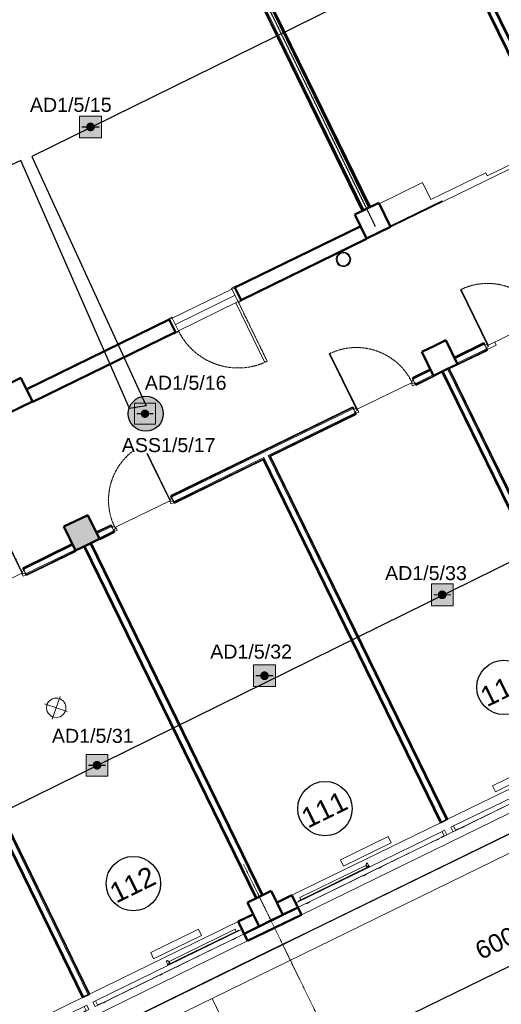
# Model space of a CAD drawing. Header units: millimetres. Extents: x -197461 to 862495, y -970068 to 63888.
# Tile 167 of 205: x -118834 to -111580, y -170077 to -155248. Entities that reach past the tile are written whole.
import ezdxf

# ---------------------------------------------------------------- set-up
doc = ezdxf.new("R2010")
doc.units = ezdxf.units.MM
for name, pattern in [('CENTER', [50.8, 31.75, -6.35, 6.35, -6.35]), ('Grid Line', [22.225, 12.7, -3.175, 3.175, -3.175]), ('HIDDEN', [9.525, 6.35, -3.175])]:
    doc.linetypes.add(name, pattern=pattern)
doc.layers.get('0').update_dxf_attribs({"linetype": 'CONTINUOUS'})
doc.layers.get('Defpoints').update_dxf_attribs({"linetype": 'CONTINUOUS'})
for name, color, linetype, lineweight in [('A-ANNO-DIMS', 211, 'CONTINUOUS', 9), ('A-ANNO-NOTE', 131, 'CONTINUOUS', 5), ('A-ANNO-SYMB', 150, 'CONTINUOUS', 9), ('A-AREA-IDEN', 252, 'CONTINUOUS', 25), ('A-DETL', 90, 'CONTINUOUS', 5), ('A-Door', 252, 'CONTINUOUS', 0), ('A-FLOR', 192, 'CONTINUOUS', 5), ('A-GLAZ', 151, 'CONTINUOUS', 5), ('A-Glaz-Curt', 4, 'CONTINUOUS', 0), ('A-MASS', 70, 'CONTINUOUS', 5), ('A-Wall', 252, 'CONTINUOUS', 0), ('G-IMPT', 8, 'CONTINUOUS', 5), ('I-WALL', 2, 'CONTINUOUS', 18), ('M-EQPM', 50, 'CONTINUOUS', 5), ('M-HVAC-CDFF', 50, 'CONTINUOUS', 5), ('S-Cols', 52, 'CONTINUOUS', 0), ('S-GRID', 1, 'CONTINUOUS', 9)]:
    doc.layers.add(name, color=color, linetype=linetype, lineweight=lineweight)
doc.layers.add('UAS', color=240, linetype='CONTINUOUS')
doc.styles.add('ARIAL', font='arialbd.ttf')
doc.styles.add('Arial_2', font='arial.ttf', dxfattribs={"height": 270})
doc.styles.add('Arial_3', font='arial.ttf', dxfattribs={"height": 300})
doc.dimstyles.new('Arrow_-_2_5mm_Arial', dxfattribs={"dimscale": 304.8, "dimtxt": 275.470038, "dimasz": 0.984252, "dimexe": 1.181102, "dimexo": 0.738189, "dimgap": 0.86122, "dimtad": 1, "dimdec": 0, "dimrnd": 5, "dimzin": 0, "dimdsep": 46, "dimtxsty": 'Arial_2', "dimblk1": 'OBLIQUE', "dimblk2": 'OBLIQUE', "dimsah": 1, "dimcen": 0.09, "dimazin": 0, "dimtfac": 1, "dimtdec": 4, "dimtix": 1, "dimtmove": 0, "dimatfit": 3, "dimfxl": 1, "dimtvp": 1, "dimtfill": 1, "dimtolj": 1, "dimtzin": 0, "dimarcsym": 2})

# ---------------------------------------------------------------- blocks, each defined once
blk = doc.blocks.new('PBL_BIOR_stiklotas_GEZE_02 - BIOR 1000 x 2100mm BIOR 1000 x 2100mm biroji-4009170-Pirmā stāva plāns uz atzīmes 0_000 M1-150')
at = {"layer": 'A-Door'}
for p, q in [((-500, -18), (-500, 18)), ((-500, 18), (-465, 18)), ((-465, 18), (-465, -18)), ((465, -18), (465, 18)), ((465, 18), (500, 18)), ((500, 18), (500, -18)), ((-465, -18), (-500, -18)), ((455, -5), (455, -935)), ((465, -5), (455, -5)), ((465, -5), (465, -935)), ((500, -18), (465, -18)), ((465, -935), (455, -935))]:
    blk.add_line(p, q, dxfattribs=at)
at = {"layer": 'A-Door', "color": 250, "linetype": 'CENTER', "lineweight": 5}
blk.add_line((465, -5), (465, -935), dxfattribs=at)
blk.add_arc((465, -5), 930, 180, 270, dxfattribs=at)
blk = doc.blocks.new('PBL_BIOR_stiklotas_GEZE_02 - BIOR 1000 x 2100mm BIOR 1000 x 2100mm labratorija 2-4011961-Pirmā stāva plāns uz atzīmes 0_000 M1-150')
at = {"layer": 'A-Door'}
for p, q in [((455, 5), (455, 935)), ((465, 935), (455, 935)), ((465, 5), (465, 935)), ((-465, 18), (-500, 18)), ((-500, 18), (-500, -18)), ((-465, -18), (-465, 18)), ((465, 5), (455, 5)), ((500, 18), (465, 18)), ((465, 18), (465, -18)), ((500, -18), (500, 18)), ((-500, -18), (-465, -18)), ((465, -18), (500, -18))]:
    blk.add_line(p, q, dxfattribs=at)
at = {"layer": 'A-Door', "color": 250, "linetype": 'CENTER', "lineweight": 5}
blk.add_line((465, 5), (465, 935), dxfattribs=at)
blk.add_arc((465, 5), 930, 90, 180, dxfattribs=at)
blk = doc.blocks.new('PBL_BIOR_stiklotas_GEZE_02 - BIOR 1000 x 2100mm BIOR 1000 x 2100mm labratorija 3-4011968-Pirmā stāva plāns uz atzīmes 0_000 M1-150')
at = {"layer": 'A-Door'}
for p, q in [((455, 5), (455, 935)), ((465, 935), (455, 935)), ((465, 5), (465, 935)), ((-465, 18), (-500, 18)), ((-500, 18), (-500, -18)), ((-465, -18), (-465, 18)), ((465, 5), (455, 5)), ((500, 18), (465, 18)), ((465, 18), (465, -18)), ((500, -18), (500, 18)), ((-500, -18), (-465, -18)), ((465, -18), (500, -18))]:
    blk.add_line(p, q, dxfattribs=at)
at = {"layer": 'A-Door', "color": 250, "linetype": 'CENTER', "lineweight": 5}
blk.add_line((465, 5), (465, 935), dxfattribs=at)
blk.add_arc((465, 5), 930, 90, 180, dxfattribs=at)
blk = doc.blocks.new('PBL_BIOR_stiklotas_GEZE_02 - BIOR 1000 x 2100mm BIOR 1000 x 2100mm labratorija 4-4011977-Pirmā stāva plāns uz atzīmes 0_000 M1-150')
at = {"layer": 'A-Door'}
for p, q in [((-500, -18), (-500, 18)), ((-500, 18), (-465, 18)), ((-465, 18), (-465, -18)), ((465, -18), (465, 18)), ((465, 18), (500, 18)), ((500, 18), (500, -18)), ((-465, -18), (-500, -18)), ((455, -5), (455, -935)), ((465, -5), (455, -5)), ((465, -5), (465, -935)), ((500, -18), (465, -18)), ((465, -935), (455, -935))]:
    blk.add_line(p, q, dxfattribs=at)
at = {"layer": 'A-Door', "color": 250, "linetype": 'CENTER', "lineweight": 5}
blk.add_line((465, -5), (465, -935), dxfattribs=at)
blk.add_arc((465, -5), 930, 180, 270, dxfattribs=at)
blk = doc.blocks.new('PBL_BIOR_pilndurvis - BIOR 1100 x 2100mm metāla EI-30-4004854-Pirmā stāva plāns uz atzīmes 0_000 M1-150')
at = {"layer": 'A-Door'}
for p, q in [((-575, 105), (-575, 120)), ((-575, 120), (-500, 120)), ((-500, 105), (-550, 105)), ((-550, 105), (-500, 105)), ((-500, 120), (-500, 105)), ((-500, 105), (-500, -105)), ((500, 105), (500, 120)), ((500, 120), (575, 120)), ((550, 105), (500, 105)), ((500, -105), (500, 105)), ((500, 105), (550, 105)), ((575, 120), (575, 105)), ((-575, -120), (-575, -105)), ((-500, -120), (-575, -120)), ((-550, -105), (-500, -105)), ((-500, -105), (-550, -105)), ((-500, -105), (-500, -120)), ((460, -105), (460, -1105)), ((500, -105), (460, -105)), ((500, -105), (500, -1105)), ((500, -120), (500, -105)), ((500, -105), (550, -105)), ((550, -105), (500, -105)), ((575, -120), (500, -120)), ((575, -105), (575, -120)), ((500, -1105), (460, -1105))]:
    blk.add_line(p, q, dxfattribs=at)
at = {"layer": 'A-Door', "color": 250, "linetype": 'CENTER', "lineweight": 5}
blk.add_line((500, -105), (500, -1105), dxfattribs=at)
blk.add_arc((500, -105), 1000, 180, 270, dxfattribs=at)
blk = doc.blocks.new('SchueCal_Schueco_AWS-75-BS-SI__Family-02_Type 2_5080x1480 - Schueco_AWS-75-BS-SI__Family-02__Type 2-3433120-Pirmā stāva plāns uz atzīmes 0_000 M1-150')
at = {"layer": 'G-IMPT'}
for p, q in [((-2457, 19), (-2457, -18)), ((-2457, 19), (-1352, 19)), ((-1352, 19), (-1352, -18)), ((-1339, -18), (-1339, 30)), ((-1315, 30), (-1315, -18)), ((1315, -18), (1315, 30)), ((1339, 30), (1339, -18)), ((1352, 19), (1352, -18)), ((1352, 19), (2457, 19)), ((2457, 19), (2457, -18)), ((-2540, -28), (-2540, -103)), ((-2540, -28), (-97, -28)), ((-2540, -103), (-2540, -28)), ((-138, -103), (-2540, -103)), ((-2540, -103), (-1296, -103)), ((-2501, -22), (-2501, -18)), ((-2501, -18), (-2501, -22)), ((-2501, -18), (-1309, -18)), ((-2501, -22), (-1309, -22)), ((-2481, -28), (-2481, -22)), ((-2481, -22), (-2481, -28)), ((-2403, -105), (-2403, -103)), ((-2399, -109), (-2403, -105)), ((-2403, -105), (-2358, -105)), ((-2399, -109), (-2362, -109)), ((-2362, -109), (-2358, -105)), ((-2358, -103), (-2358, -105)), ((-1452, -105), (-1452, -103)), ((-1448, -109), (-1452, -105)), ((-1452, -105), (-1407, -105)), ((-1448, -109), (-1411, -109)), ((-1411, -109), (-1407, -105)), ((-1407, -103), (-1407, -105)), ((-1342, -18), (-1342, -9)), ((-1342, -9), (-1342, -18)), ((-1342, -18), (-1342, -9)), ((-1342, -9), (-1313, -9)), ((-1340, -9), (-1342, -9)), ((-1338, -9), (-1339, -9)), ((-1328, -22), (-1328, -28)), ((-1328, -22), (-1328, -28)), ((-1315, -9), (-1316, -9)), ((-1313, -9), (-1313, -18)), ((-1313, -9), (-1313, -18)), ((-1313, -9), (-1313, -18)), ((-1309, -18), (-1309, -22)), ((-1309, -22), (-1309, -18)), ((-1296, -103), (-63, -103)), ((-1187, -105), (-1187, -103)), ((-1183, -109), (-1187, -105)), ((-1187, -105), (-1142, -105)), ((-1183, -109), (-1146, -109)), ((-1146, -109), (-1142, -105)), ((-1142, -103), (-1142, -105)), ((-235, -105), (-235, -103)), ((-231, -109), (-235, -105)), ((-235, -105), (-190, -105)), ((-231, -109), (-194, -109)), ((-194, -109), (-190, -105)), ((-190, -103), (-190, -105)), ((-97, -98), (-138, -98)), ((-138, -98), (-138, -103)), ((-138, -103), (-138, -98)), ((-138, -98), (-97, -98)), ((-53, -103), (-138, -103)), ((-97, -98), (-97, -28)), ((-97, -28), (-53, -28)), ((-97, -28), (-97, -98)), ((-53, -28), (-53, -103)), ((53, -103), (53, -28)), ((53, -28), (97, -28)), ((137, -103), (53, -103)), ((63, -103), (1297, -103)), ((97, -28), (97, -98)), ((97, -28), (97, -98)), ((97, -28), (2540, -28)), ((97, -98), (137, -98)), ((97, -98), (137, -98)), ((137, -98), (137, -103)), ((137, -98), (137, -103)), ((137, -103), (2540, -103)), ((190, -105), (190, -103)), ((194, -109), (190, -105)), ((190, -105), (235, -105)), ((194, -109), (231, -109)), ((231, -109), (235, -105)), ((235, -103), (235, -105)), ((1142, -105), (1142, -103)), ((1146, -109), (1142, -105)), ((1142, -105), (1186, -105)), ((1146, -109), (1182, -109)), ((1182, -109), (1186, -105)), ((1186, -103), (1186, -105)), ((1297, -103), (2540, -103)), ((1308, -22), (1308, -18)), ((1308, -18), (1308, -22)), ((1308, -18), (2501, -18)), ((1308, -22), (2501, -22)), ((1313, -18), (1313, -9)), ((1313, -9), (1342, -9)), ((1313, -18), (1313, -9)), ((1313, -18), (1313, -9)), ((1316, -9), (1315, -9)), ((1328, -28), (1328, -22)), ((1328, -22), (1328, -28)), ((1339, -9), (1338, -9)), ((1342, -9), (1340, -9)), ((1342, -9), (1342, -18)), ((1342, -9), (1342, -18)), ((1342, -18), (1342, -9)), ((1406, -105), (1406, -103)), ((1410, -109), (1406, -105)), ((1406, -105), (1452, -105)), ((1410, -109), (1448, -109)), ((1448, -109), (1452, -105)), ((1452, -103), (1452, -105)), ((2358, -105), (2358, -103)), ((2362, -109), (2358, -105)), ((2358, -105), (2403, -105)), ((2362, -109), (2399, -109)), ((2399, -109), (2403, -105)), ((2403, -103), (2403, -105)), ((2481, -22), (2481, -28)), ((2481, -22), (2481, -28)), ((2501, -22), (2501, -18)), ((2501, -18), (2501, -22)), ((2540, -103), (2540, -28)), ((2540, -28), (2540, -103))]:
    blk.add_line(p, q, dxfattribs=at)
at = {"layer": 'G-IMPT', "flags": 128}
for points in [[(-1339, 30), (-1336, 39), (-1327, 42)], [(-1327, 42), (-1336, 39), (-1339, 30)], [(-1315, 30), (-1319, 39), (-1327, 42)], [(-1327, 42), (-1319, 39), (-1315, 30)], [(1315, 30), (1319, 39), (1327, 42)], [(1327, 42), (1319, 39), (1315, 30)], [(1339, 30), (1336, 39), (1327, 42)], [(1327, 42), (1336, 39), (1339, 30)], [(-2398, -107), (-2398, -107), (-2398, -107), (-2398, -107), (-2398, -107), (-2398, -107), (-2398, -107), (-2398, -107), (-2398, -107), (-2398, -107), (-2398, -107), (-2398, -107), (-2398, -107), (-2398, -107), (-2398, -107), (-2398, -107), (-2398, -107), (-2398, -107), (-2398, -107), (-2398, -107), (-2398, -107), (-2398, -107), (-2398, -107), (-2398, -107), (-2398, -107), (-2398, -107), (-2398, -107), (-2398, -107), (-2398, -107), (-2398, -107), (-2398, -107), (-2398, -107), (-2398, -107), (-2399, -107), (-2399, -107), (-2399, -107), (-2399, -107)], [(-2362, -107), (-2362, -107), (-2362, -107), (-2363, -107), (-2363, -107), (-2363, -107), (-2363, -107), (-2363, -107), (-2363, -107), (-2363, -107), (-2363, -107), (-2363, -107), (-2363, -107), (-2363, -107), (-2363, -107), (-2363, -107), (-2363, -107), (-2363, -107), (-2363, -107), (-2363, -107), (-2363, -107), (-2363, -107), (-2363, -107), (-2363, -107), (-2363, -107), (-2363, -107), (-2363, -107), (-2363, -107), (-2363, -107), (-2363, -107), (-2363, -107), (-2363, -107), (-2363, -107), (-2363, -107), (-2363, -107), (-2363, -107), (-2363, -107)], [(-1446, -107), (-1446, -107), (-1446, -107), (-1446, -107), (-1446, -107), (-1446, -107), (-1446, -107), (-1446, -107), (-1446, -107), (-1446, -107), (-1446, -107), (-1446, -107), (-1446, -107), (-1446, -107), (-1446, -107), (-1446, -107), (-1446, -107), (-1446, -107), (-1446, -107), (-1447, -107), (-1447, -107), (-1447, -107), (-1447, -107), (-1447, -107), (-1447, -107), (-1447, -107), (-1447, -107), (-1447, -107), (-1447, -107), (-1447, -107), (-1447, -107), (-1447, -107), (-1447, -107), (-1447, -107), (-1447, -107), (-1447, -107), (-1447, -107)], [(-1411, -107), (-1411, -107), (-1411, -107), (-1411, -107), (-1411, -107), (-1411, -107), (-1411, -107), (-1411, -107), (-1411, -107), (-1411, -107), (-1411, -107), (-1411, -107), (-1411, -107), (-1411, -107), (-1411, -107), (-1411, -107), (-1411, -107), (-1411, -107), (-1412, -107), (-1412, -107), (-1412, -107), (-1412, -107), (-1412, -107), (-1412, -107), (-1412, -107), (-1412, -107), (-1412, -107), (-1412, -107), (-1412, -107), (-1412, -107), (-1412, -107), (-1412, -107), (-1412, -107), (-1412, -107), (-1412, -107), (-1412, -107), (-1412, -107)], [(-1181, -107), (-1181, -107), (-1181, -107), (-1181, -107), (-1181, -107), (-1181, -107), (-1181, -107), (-1181, -107), (-1181, -107), (-1181, -107), (-1181, -107), (-1181, -107), (-1181, -107), (-1181, -107), (-1181, -107), (-1181, -107), (-1181, -107), (-1181, -107), (-1181, -107), (-1182, -107), (-1182, -107), (-1182, -107), (-1182, -107), (-1182, -107), (-1182, -107), (-1182, -107), (-1182, -107), (-1182, -107), (-1182, -107), (-1182, -107), (-1182, -107), (-1182, -107), (-1182, -107), (-1182, -107), (-1182, -107), (-1182, -107), (-1182, -107)], [(-1146, -107), (-1146, -107), (-1146, -107), (-1146, -107), (-1146, -107), (-1146, -107), (-1146, -107), (-1146, -107), (-1146, -107), (-1146, -107), (-1146, -107), (-1146, -107), (-1146, -107), (-1146, -107), (-1146, -107), (-1146, -107), (-1146, -107), (-1146, -107), (-1147, -107), (-1147, -107), (-1147, -107), (-1147, -107), (-1147, -107), (-1147, -107), (-1147, -107), (-1147, -107), (-1147, -107), (-1147, -107), (-1147, -107), (-1147, -107), (-1147, -107), (-1147, -107), (-1147, -107), (-1147, -107), (-1147, -107), (-1147, -107), (-1147, -107)], [(-230, -107), (-230, -107), (-230, -107), (-230, -107), (-230, -107), (-230, -107), (-230, -107), (-230, -107), (-230, -107), (-230, -107), (-230, -107), (-230, -107), (-230, -107), (-230, -107), (-230, -107), (-230, -107), (-230, -107), (-230, -107), (-230, -107), (-230, -107), (-230, -107), (-230, -107), (-230, -107), (-230, -107), (-230, -107), (-230, -107), (-230, -107), (-230, -107), (-230, -107), (-230, -107), (-230, -107), (-230, -107), (-230, -107), (-231, -107), (-231, -107), (-231, -107), (-231, -107)], [(-194, -107), (-194, -107), (-194, -107), (-195, -107), (-195, -107), (-195, -107), (-195, -107), (-195, -107), (-195, -107), (-195, -107), (-195, -107), (-195, -107), (-195, -107), (-195, -107), (-195, -107), (-195, -107), (-195, -107), (-195, -107), (-195, -107), (-195, -107), (-195, -107), (-195, -107), (-195, -107), (-195, -107), (-195, -107), (-195, -107), (-195, -107), (-195, -107), (-195, -107), (-195, -107), (-195, -107), (-195, -107), (-195, -107), (-195, -107), (-195, -107), (-195, -107), (-195, -107)], [(195, -107), (195, -107), (195, -107), (195, -107), (195, -107), (195, -107), (195, -107), (195, -107), (195, -107), (195, -107), (195, -107), (195, -107), (195, -107), (195, -107), (195, -107), (195, -107), (195, -107), (195, -107), (195, -107), (195, -107), (195, -107), (195, -107), (195, -107), (195, -107), (195, -107), (195, -107), (195, -107), (195, -107), (195, -107), (195, -107), (195, -107), (195, -107), (195, -107), (194, -107), (194, -107), (194, -107), (194, -107)], [(231, -107), (231, -107), (231, -107), (230, -107), (230, -107), (230, -107), (230, -107), (230, -107), (230, -107), (230, -107), (230, -107), (230, -107), (230, -107), (230, -107), (230, -107), (230, -107), (230, -107), (230, -107), (230, -107), (230, -107), (230, -107), (230, -107), (230, -107), (230, -107), (230, -107), (230, -107), (230, -107), (230, -107), (230, -107), (230, -107), (230, -107), (230, -107), (230, -107), (230, -107), (230, -107), (230, -107), (230, -107)], [(1147, -107), (1147, -107), (1147, -107), (1147, -107), (1147, -107), (1147, -107), (1147, -107), (1147, -107), (1147, -107), (1147, -107), (1147, -107), (1147, -107), (1147, -107), (1147, -107), (1147, -107), (1147, -107), (1147, -107), (1147, -107), (1147, -107), (1146, -107), (1146, -107), (1146, -107), (1146, -107), (1146, -107), (1146, -107), (1146, -107), (1146, -107), (1146, -107), (1146, -107), (1146, -107), (1146, -107), (1146, -107), (1146, -107), (1146, -107), (1146, -107), (1146, -107), (1146, -107)], [(1182, -107), (1182, -107), (1182, -107), (1182, -107), (1182, -107), (1182, -107), (1182, -107), (1182, -107), (1182, -107), (1182, -107), (1182, -107), (1182, -107), (1182, -107), (1182, -107), (1182, -107), (1182, -107), (1182, -107), (1182, -107), (1181, -107), (1181, -107), (1181, -107), (1181, -107), (1181, -107), (1181, -107), (1181, -107), (1181, -107), (1181, -107), (1181, -107), (1181, -107), (1181, -107), (1181, -107), (1181, -107), (1181, -107), (1181, -107), (1181, -107), (1181, -107), (1181, -107)], [(1412, -107), (1412, -107), (1412, -107), (1412, -107), (1412, -107), (1412, -107), (1412, -107), (1412, -107), (1412, -107), (1412, -107), (1412, -107), (1412, -107), (1412, -107), (1412, -107), (1412, -107), (1412, -107), (1412, -107), (1412, -107), (1412, -107), (1411, -107), (1411, -107), (1411, -107), (1411, -107), (1411, -107), (1411, -107), (1411, -107), (1411, -107), (1411, -107), (1411, -107), (1411, -107), (1411, -107), (1411, -107), (1411, -107), (1411, -107), (1411, -107), (1411, -107), (1411, -107)], [(1447, -107), (1447, -107), (1447, -107), (1447, -107), (1447, -107), (1447, -107), (1447, -107), (1447, -107), (1447, -107), (1447, -107), (1447, -107), (1447, -107), (1447, -107), (1447, -107), (1447, -107), (1447, -107), (1447, -107), (1447, -107), (1446, -107), (1446, -107), (1446, -107), (1446, -107), (1446, -107), (1446, -107), (1446, -107), (1446, -107), (1446, -107), (1446, -107), (1446, -107), (1446, -107), (1446, -107), (1446, -107), (1446, -107), (1446, -107), (1446, -107), (1446, -107), (1446, -107)], [(2363, -107), (2363, -107), (2363, -107), (2363, -107), (2363, -107), (2363, -107), (2363, -107), (2363, -107), (2363, -107), (2363, -107), (2363, -107), (2363, -107), (2363, -107), (2363, -107), (2363, -107), (2363, -107), (2363, -107), (2363, -107), (2363, -107), (2363, -107), (2363, -107), (2363, -107), (2363, -107), (2363, -107), (2363, -107), (2363, -107), (2363, -107), (2363, -107), (2363, -107), (2363, -107), (2363, -107), (2363, -107), (2363, -107), (2362, -107), (2362, -107), (2362, -107), (2362, -107)], [(2399, -107), (2399, -107), (2399, -107), (2398, -107), (2398, -107), (2398, -107), (2398, -107), (2398, -107), (2398, -107), (2398, -107), (2398, -107), (2398, -107), (2398, -107), (2398, -107), (2398, -107), (2398, -107), (2398, -107), (2398, -107), (2398, -107), (2398, -107), (2398, -107), (2398, -107), (2398, -107), (2398, -107), (2398, -107), (2398, -107), (2398, -107), (2398, -107), (2398, -107), (2398, -107), (2398, -107), (2398, -107), (2398, -107), (2398, -107), (2398, -107), (2398, -107), (2398, -107)]]:
    blk.add_lwpolyline(points, dxfattribs=at)
blk = doc.blocks.new('SchueCal_Schueco_AWS-75-BS-SI__Family-02_Type 2_5080x1480 - Type 2-3433123-Pirmā stāva plāns uz atzīmes 0_000 M1-150')
blk.add_blockref('SchueCal_Schueco_AWS-75-BS-SI__Family-02_Type 2_5080x1480 - Schueco_AWS-75-BS-SI__Family-02__Type 2-3433120-Pirmā stāva plāns uz atzīmes 0_000 M1-150', (0, 0))
blk = doc.blocks.new('788507_788512_ventil compact cv22 h_ 500mm - wysokość 500mm-2154633-Pirmā stāva plāns uz atzīmes 0_000 M1-150')
at = {"layer": 'M-EQPM', "color": 252}
for p, q in [((0, 0), (800, 0)), ((0, 0), (0, -102)), ((800, -102), (0, -102)), ((800, 0), (800, -102))]:
    blk.add_line(p, q, dxfattribs=at)
blk = doc.blocks.new('Swegon_AB_LOCKZONE_Bb_ALSd-_RO_RFA_2018_LevelBased - LOCKZONE Bb 100-RO_ALSd 80-100-2486403-Pirmā stāva plāns uz atzīmes 0_000 M1-150')
at = {"layer": 'M-HVAC-CDFF', "color": 252}
for radius, start, end in [(110, 360, 180), (110, 180, 360), (96, 360, 180), (96, 180, 360)]:
    blk.add_arc((0, 0), radius, start, end, dxfattribs=at)
blk = doc.blocks.new('System Panel - pbl - bior - geze starpsienas stiklojums-3956936-Pirmā stāva plāns uz atzīmes 0_000 M1-150')
at = {"layer": 'A-Glaz-Curt', "lineweight": 18}
for p, q in [((435, 10), (-435, 10)), ((-435, 10), (-435, 0)), ((435, 0), (435, 10)), ((-435, 0), (435, 0))]:
    blk.add_line(p, q, dxfattribs=at)
blk = doc.blocks.new('_OBLIQUE')
at = {"color": 0, "linetype": 'ByBlock'}
blk.add_line((-0.5, -0.5), (0.5, 0.5), dxfattribs=at)
blk = doc.blocks.new('*D1084')
at = {"layer": 'A-ANNO-DIMS', "color": 0, "lineweight": -2, "transparency": 16777216}
for p, q in [((-114089, -170784), (-108697, -168151)), ((-108691, -168163), (-108539, -168474)), ((-114083, -170795), (-113931, -171107))]:
    blk.add_line(p, q, dxfattribs=at)
at = {"layer": 'Defpoints', "color": 0, "transparency": 16777216}
for p in [(-108790, -167960), (-108697, -168151), (-114182, -170593)]:
    blk.add_point(p, dxfattribs=at)
at = {"layer": 'A-ANNO-DIMS', "color": 0, "lineweight": -2, "transparency": 16777216, "xscale": 299.9999999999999, "yscale": 299.9999999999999, "zscale": 299.9999999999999}
for p, rotation in [((-108697, -168151), 26.02543476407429), ((-114089, -170784), 206.0254347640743)]:
    blk.add_blockref('_OBLIQUE', p, dxfattribs=dict(at, rotation=rotation))
at = {"layer": 'A-ANNO-DIMS', "color": 0, "transparency": 16777216, "insert": (-111569, -169108), "char_height": 270, "attachment_point": 5, "rotation": 26.0254, "style": 'Arial_2', "bg_fill": 3, "box_fill_scale": 1.1, "bg_fill_color": 256, "bg_fill_true_color": 13158600, "bg_fill_transparency": 0}
blk.add_mtext('\\A1;6000', dxfattribs=at)
blk = doc.blocks.new('PBL_telpnu_numeracija_0001 - PBL telpas NUMERĀCIJA-1342367-Pirmā stāva plāns uz atzīmes 0_000 M1-150')
at = {"layer": 'A-AREA-IDEN'}
blk.add_circle((0.034, 0.024), 2.733, dxfattribs=at)
blk = doc.blocks.new('AD-proj')
at = {"lineweight": 5}
blk.add_lwpolyline([(-250, -250), (250, -250), (250, 250), (-250, 250)], close=True, dxfattribs=at)
at = {"const_width": 30}
blk.add_lwpolyline([(-200, 0), (200, 0)], dxfattribs=at)
at = {"const_width": 100}
blk.add_lwpolyline([(-50, 0, 1), (50, 0, 1)], format="xyb", close=True, dxfattribs=at)

msp = doc.modelspace()

# ---------------------------------------------------------------- hatches: boundary and pattern name
at = {"layer": 'A-Wall', "true_color": 0x636466}
h = msp.add_hatch(color=251, dxfattribs=at)
h.paths.add_polyline_path([(-113703.11041, -158365.7914), (-113705.30426, -158361.29841), (-115592.36291, -159282.71561), (-115590.16906, -159287.2086), (-114786.49255, -158894.78765)], flags=0)
h.paths.add_polyline_path([(-116578.62835, -159769.85571), (-116580.8222, -159765.36271), (-118728.47466, -160814.02325), (-118726.28081, -160818.51624), (-116978.17119, -159964.94538)], flags=0)
h = msp.add_hatch(color=251, dxfattribs=at)
h.paths.add_polyline_path([(-113613.16254, -158550.00427), (-113615.35639, -158545.51127), (-115502.41504, -159466.92848), (-115500.22119, -159471.42147), (-113874.53793, -158677.62923)], flags=0)
h.paths.add_polyline_path([(-116488.68048, -159954.06858), (-116490.87433, -159949.57558), (-118638.52679, -160998.23611), (-118636.33294, -161002.72911), (-116888.09606, -160149.09611)], flags=0)
for points in [[(-114732.70114, -168438.97203), (-114734.89499, -168434.47903), (-114955.05183, -168541.97771), (-114952.85798, -168546.4707), (-114843.16865, -168492.91135)], [(-115321.28372, -168726.36644), (-115323.47757, -168721.87345), (-115543.63441, -168829.37212), (-115541.44056, -168833.86512), (-115391.08831, -168760.45078)], [(-114591.85594, -168727.42242), (-114592.29471, -168726.52382), (-114702.12418, -168781.26444)], [(-114996.22565, -168924.86897), (-114996.66442, -168923.97037), (-115250.04384, -169048.80388)]]:
    msp.add_hatch(color=251, dxfattribs=at).paths.add_polyline_path(points, flags=0)
at = {"layer": 'S-Cols', "true_color": 0x636466}
for points in [[(-117813.56844, -163154.9625), (-117989.07648, -162795.52276), (-118168.79635, -162883.27678), (-117993.28831, -163242.71652)], [(-117633.84857, -163067.20848), (-117809.35661, -162707.76874), (-117989.07648, -162795.52276), (-117813.56844, -163154.9625)]]:
    msp.add_hatch(color=251, dxfattribs=at).paths.add_polyline_path(points, flags=0)
at = {"layer": 'UAS', "lineweight": 50, "true_color": 0xffffff}
h = msp.add_hatch(color=7, dxfattribs=at)
h.dxf.hatch_style = 1
h.paths.add_polyline_path([(-117800.50875, -156863.529), (-117735.03781, -156863.529, 1)], flags=16)
h.paths.add_polyline_path([(-117604.09593, -157027.20635), (-117604.09593, -156699.85166), (-117931.45062, -156699.85166), (-117931.45062, -157027.20635)])
h = msp.add_hatch(color=7, dxfattribs=at)
h.dxf.hatch_style = 1
h.paths.add_polyline_path([(-116915.86588, -161182.7171, -1), (-116978.95282, -161182.7171, -1)], flags=0)
h.paths.add_polyline_path([(-117105.12668, -161024.99977), (-117105.12668, -161340.43444), (-116789.69202, -161340.43444), (-116789.69202, -161024.99977)], flags=16)
h.paths.add_polyline_path([(-116670.82818, -161183.43428, 1), (-117198.87549, -161183.43428, 1)])
h.paths.add_polyline_path([(-116789.69202, -161340.43444), (-117105.12668, -161340.43444), (-117105.12668, -161024.99977), (-116789.69202, -161024.99977)], flags=16)
h = msp.add_hatch(color=7, dxfattribs=at)
h.dxf.hatch_style = 1
h.paths.add_polyline_path([(-112503.05861, -163909.81515), (-112437.58767, -163909.81515, 1)], flags=16)
h.paths.add_polyline_path([(-112306.64579, -164073.4925), (-112306.64579, -163746.1378), (-112634.00049, -163746.1378), (-112634.00049, -164073.4925)])
h = msp.add_hatch(color=7, dxfattribs=at)
h.dxf.hatch_style = 1
h.paths.add_polyline_path([(-115179.44039, -165128.07878), (-115113.96945, -165128.07878, 1)], flags=16)
h.paths.add_polyline_path([(-114983.02757, -165291.75612), (-114983.02757, -164964.40143), (-115310.38226, -164964.40143), (-115310.38226, -165291.75612)])
h = msp.add_hatch(color=7, dxfattribs=at)
h.dxf.hatch_style = 1
h.paths.add_polyline_path([(-117701.8982, -166475.95103), (-117636.42726, -166475.95103, 1)], flags=16)
h.paths.add_polyline_path([(-117505.48538, -166639.62838), (-117505.48538, -166312.27369), (-117832.84008, -166312.27369), (-117832.84008, -166639.62838)])

# ---------------------------------------------------------------- linework, layer by layer
at = {"color": 251, "lineweight": 5, "true_color": 0x636466}
for p, q in [((-109917.27197, -166750.48258), (-114469.15692, -168973.08711)), ((-114464.76922, -168982.0731), (-109912.88427, -166759.46857)), ((-114469.01707, -168973.01882), (-114469.15692, -168973.08711)), ((-114464.62937, -168982.00482), (-114469.01707, -168973.01882)), ((-114464.76922, -168982.0731), (-114464.62937, -168982.00482)), ((-115287.45106, -169372.6456), (-119834.21477, -171592.74952)), ((-119829.82707, -171601.73551), (-115283.06336, -169381.63159))]:
    msp.add_line(p, q, dxfattribs=at)
at = {"layer": 'A-ANNO-NOTE', "color": 251, "lineweight": 9, "true_color": 0x636466}
for p, q in [((-118225.71551, -165441.01299), (-118342.97676, -165782.05614)), ((-118117.92259, -165667.39394), (-118460.50893, -165549.60209))]:
    msp.add_line(p, q, dxfattribs=at)
msp.add_circle((-118283.92728, -165610.31636), 146.38569, dxfattribs=at)
at = {"layer": 'A-DETL', "color": 252, "linetype": 'HIDDEN', "lineweight": 25, "true_color": 0x939598}
msp.add_line((-113475.02053, -158365.70347), (-118937.70824, -147178.14149), dxfattribs=at)
at = {"layer": 'A-FLOR', "color": 251, "true_color": 0x636466}
for p, q in [((-110787.06757, -157170.07232), (-113613.16254, -158550.00427)), ((-111790.68659, -157598.8813), (-110981.94699, -157203.98812)), ((-112639.33653, -157957.61983), (-111812.6251, -157553.95133)), ((-111812.6251, -157553.95133), (-111790.68659, -157598.8813)), ((-113421.44707, -158019.60213), (-112765.46954, -157699.29996)), ((-112765.46954, -157699.29996), (-112639.33653, -157957.61983)), ((-113703.11041, -158365.7914), (-113698.61742, -158363.59755)), ((-113251.42365, -158367.80938), (-113249.2298, -158372.30238)), ((-116489.82137, -159837.77714), (-115591.22202, -159399.00705)), ((-111783.44028, -160154.91593), (-110947.74288, -159746.85974)), ((-111680.09251, -160104.45306), (-111658.15401, -160149.38302)), ((-111658.15401, -160149.38302), (-111792.95275, -160215.20285)), ((-113760.35002, -161120.20583), (-112924.65262, -160712.14964)), ((-112916.19311, -160763.66116), (-112938.13161, -160718.73119)), ((-118730.77381, -160820.71009), (-118726.28081, -160818.51624)), ((-112871.26314, -160741.72265), (-112916.19311, -160763.66116)), ((-118636.33294, -161002.72911), (-119000.25577, -161180.42616)), ((-113724.93253, -161158.55425), (-113769.8625, -161180.49275)), ((-113746.87103, -161113.62428), (-113724.93253, -161158.55425)), ((-117399.67741, -162897.22472), (-116563.98001, -162489.16853)), ((-116555.5205, -162540.68005), (-116577.459, -162495.75008)), ((-116510.59053, -162518.74154), (-116555.5205, -162540.68005)), ((-117364.25992, -162935.57314), (-117409.18989, -162957.51164)), ((-117386.19842, -162890.64317), (-117364.25992, -162935.57314)), ((-119628.20382, -163985.37456), (-118792.50642, -163577.31837)), ((-118784.0469, -163628.82989), (-118805.98541, -163583.89992)), ((-118739.11693, -163606.89138), (-118784.0469, -163628.82989)), ((-114957.35098, -168548.66455), (-114952.85798, -168546.4707)), ((-115321.28372, -168726.36644), (-115316.79072, -168724.17259))]:
    msp.add_line(p, q, dxfattribs=at)
at = {"layer": 'A-MASS', "color": 251, "lineweight": 18, "true_color": 0x636466}
for p, q in [((-114469.15692, -168973.08711), (-114875.74342, -169171.61607)), ((-114464.76922, -168982.0731), (-114871.35572, -169180.60207)), ((-114469.15692, -168973.08711), (-114464.76922, -168982.0731)), ((-115287.45106, -169372.6456), (-114875.74342, -169171.61607)), ((-115283.06336, -169381.63159), (-114871.35572, -169180.60207)), ((-115283.06336, -169381.63159), (-115287.45106, -169372.6456))]:
    msp.add_line(p, q, dxfattribs=at)
at = {"layer": 'A-Wall', "color": 251, "lineweight": 5, "true_color": 0x636466}
for p, q in [((-113630.0872, -151324.7888), (-110780.27542, -157161.19162)), ((-113618.85471, -151319.30418), (-110774.52756, -157144.4745)), ((-113551.45976, -151286.39642), (-110854.12059, -156810.53596)), ((-110838.5004, -156814.03733), (-113540.22727, -151280.91179)), ((-116258.29709, -152825.10137), (-113669.55352, -158126.83757)), ((-116247.0646, -152819.61674), (-113658.32103, -158121.35294)), ((-116235.8321, -152814.13212), (-113647.08853, -158115.86832)), ((-116168.43715, -152781.22436), (-113579.69358, -158082.96056)), ((-116157.20466, -152775.73973), (-113568.46109, -158077.47593)), ((-116145.97217, -152770.25511), (-113557.2286, -158071.99131)), ((-113613.16254, -158550.00427), (-113705.30426, -158361.29841)), ((-113703.11041, -158365.7914), (-115590.16906, -159287.2086)), ((-113615.35639, -158545.51127), (-115502.41504, -159466.92848)), ((-116535.89223, -159743.42421), (-115637.29288, -159304.65411)), ((-115545.15116, -159493.35998), (-116443.75051, -159932.13007)), ((-116578.62835, -159769.85571), (-118726.28081, -160818.51624)), ((-116490.87433, -159949.57558), (-118638.52679, -160998.23611)), ((-112286.12944, -160344.72797), (-111836.82976, -160125.34292)), ((-112280.64481, -160355.96046), (-111831.34514, -160136.57541)), ((-112247.73706, -160423.35541), (-111798.43738, -160203.97036)), ((-112242.25243, -160434.5879), (-111792.95275, -160215.20285)), ((-112915.14015, -160651.86272), (-112645.56918, -160520.23601)), ((-112909.65552, -160663.09521), (-112640.08456, -160531.4685)), ((-109878.17322, -165845.9869), (-112466.90227, -160544.28043)), ((-109866.94072, -165840.50227), (-112455.66978, -160538.7958)), ((-109799.54577, -165807.59451), (-112388.27483, -160505.88804)), ((-109788.31328, -165802.10989), (-112377.04233, -160500.40342)), ((-112876.74777, -160730.49016), (-112607.1768, -160598.86345)), ((-112871.26314, -160741.72265), (-112601.69217, -160610.09594)), ((-118728.47466, -160814.02325), (-118636.33294, -161002.72911)), ((-116554.46754, -162428.88161), (-113813.73951, -161090.63281)), ((-116548.98291, -162440.1141), (-113808.25488, -161101.86531)), ((-115089.55752, -161810.96584), (-113775.34712, -161169.26026)), ((-115072.8404, -161816.71371), (-113769.8625, -161180.49275)), ((-116516.07516, -162507.50905), (-115156.95247, -161843.8736)), ((-116510.59053, -162518.74154), (-115162.70034, -161860.59072)), ((-112488.3966, -167337.55379), (-115162.70034, -161860.59072)), ((-112477.16411, -167332.06916), (-115156.95247, -161843.8736)), ((-112409.76916, -167299.16141), (-115089.55752, -161810.96584)), ((-112398.53666, -167293.67678), (-115072.8404, -161816.71371)), ((-117677.72558, -162977.34855), (-117453.0669, -162867.65171)), ((-117672.24095, -162988.58104), (-117447.58227, -162878.8842)), ((-117639.33319, -163055.97599), (-117414.67451, -162946.27915)), ((-117633.84857, -163067.20848), (-117409.18989, -162957.51164)), ((-118782.99394, -163517.03145), (-118037.16532, -163152.85659)), ((-118777.50932, -163528.26394), (-118031.68069, -163164.08908)), ((-118744.60156, -163595.65889), (-117998.77293, -163231.48403)), ((-118739.11693, -163606.89138), (-117993.28831, -163242.71652)), ((-115269.75484, -168478.63721), (-117858.49841, -163176.90101)), ((-115258.52234, -168473.15258), (-117847.26591, -163171.41638)), ((-115191.12739, -168440.24482), (-117779.87096, -163138.50862)), ((-115179.8949, -168434.7602), (-117768.63847, -163133.024)), ((-117801.36529, -169931.78199), (-120481.15366, -164443.58642)), ((-117879.99273, -169970.17437), (-120554.29647, -164493.2113)), ((-117868.76024, -169964.68974), (-120548.54861, -164476.49418)), ((-117790.1328, -169926.29736), (-120464.43654, -164449.33429)), ((-112389.55067, -167289.28908), (-110152.03827, -166196.75154)), ((-114734.89499, -168434.47903), (-112497.38259, -167341.94149)), ((-112305.893, -167476.57334), (-112401.14453, -167523.08297)), ((-114952.85798, -168546.4707), (-114732.70114, -168438.97203)), ((-114955.05183, -168541.97771), (-114865.10396, -168726.19057)), ((-115541.44056, -168833.86512), (-115321.28372, -168726.36644)), ((-114592.29471, -168726.52382), (-115401.03413, -169121.41691)), ((-115233.5297, -168906.08631), (-115323.47757, -168721.87345)), ((-114635.96113, -168614.3042), (-114644.94712, -168618.6919)), ((-117781.14681, -169921.90966), (-115543.63441, -168829.37212)), ((-115453.68654, -169013.58499), (-115462.67253, -169017.97269)), ((-120126.49112, -171067.09961), (-117888.97873, -169974.56207))]:
    msp.add_line(p, q, dxfattribs=at)
at = {"layer": 'A-Wall', "color": 251, "lineweight": 50, "true_color": 0x636466}
for p, q in [((-115592.36291, -159282.71561), (-113705.30426, -158361.29841)), ((-115500.22119, -159471.42147), (-113613.16254, -158550.00427)), ((-115500.22119, -159471.42147), (-115592.36291, -159282.71561)), ((-116580.8222, -159765.36271), (-118728.47466, -160814.02325)), ((-116488.68048, -159954.06858), (-116580.8222, -159765.36271)), ((-116488.68048, -159954.06858), (-118636.33294, -161002.72911)), ((-114955.05183, -168541.97771), (-114734.89499, -168434.47903)), ((-114591.85594, -168727.42242), (-114734.89499, -168434.47903)), ((-115543.63441, -168829.37212), (-115323.47757, -168721.87345)), ((-114644.94712, -168618.6919), (-115453.68654, -169013.58499)), ((-114591.85594, -168727.42242), (-115400.59536, -169122.31551)), ((-114644.94712, -168618.6919), (-114865.10396, -168726.19057)), ((-115400.59536, -169122.31551), (-115543.63441, -168829.37212)), ((-115453.68654, -169013.58499), (-115233.5297, -168906.08631))]:
    msp.add_line(p, q, dxfattribs=at)
at = {"layer": 'A-Wall', "color": 251, "true_color": 0x636466}
for p, q in [((-110026.97121, -166498.47033), (-114591.85594, -168727.42242)), ((-112401.14453, -167523.08297), (-112305.893, -167476.57334)), ((-114644.94712, -168618.6919), (-114635.96113, -168614.3042)), ((-115462.67253, -169017.97269), (-115453.68654, -169013.58499)), ((-115400.59536, -169122.31551), (-119983.45207, -171360.043))]:
    msp.add_line(p, q, dxfattribs=at)
at = {"layer": 'I-WALL', "color": 251, "lineweight": 35, "true_color": 0x636466}
for p, q in [((-110784.87372, -157174.56531), (-113639.0732, -151329.1765)), ((-113531.24127, -151276.52409), (-110833.9021, -156800.66363)), ((-113674.04651, -158129.03142), (-116262.79008, -152827.29522)), ((-113552.7356, -158069.79746), (-116141.47917, -152768.06126)), ((-113552.7356, -158069.79746), (-113674.04651, -158129.03142)), ((-111841.21746, -160116.35693), (-112290.51714, -160335.74197)), ((-111841.21746, -160116.35693), (-111822.78912, -160154.0981)), ((-111788.56505, -160224.18885), (-112237.86473, -160443.5739)), ((-111806.9934, -160186.44768), (-111788.56505, -160224.18885)), ((-112290.51714, -160335.74197), (-112237.86473, -160443.5739)), ((-112649.95688, -160511.25001), (-112919.52785, -160642.87672)), ((-112649.95688, -160511.25001), (-112597.30447, -160619.08193)), ((-112368.05634, -160496.01572), (-112475.88826, -160548.66813)), ((-112475.88826, -160548.66813), (-109887.15921, -165850.3746)), ((-109779.32093, -165797.73521), (-112368.05634, -160496.01572)), ((-112919.52785, -160642.87672), (-112901.09951, -160680.6179)), ((-112885.30378, -160712.96747), (-112866.87544, -160750.70865)), ((-112866.87544, -160750.70865), (-112597.30447, -160619.08193)), ((-116558.85524, -162419.89562), (-113818.12721, -161081.64682)), ((-113818.12721, -161081.64682), (-113799.69886, -161119.38799)), ((-113783.90314, -161151.73757), (-113765.47479, -161189.47874)), ((-113765.47479, -161189.47874), (-115059.46671, -161821.312)), ((-116506.20283, -162527.72754), (-115167.29863, -161873.96441)), ((-115167.29863, -161873.96441), (-112497.38259, -167341.94149)), ((-112389.55067, -167289.28908), (-115059.46671, -161821.312)), ((-116558.85524, -162419.89562), (-116540.4269, -162457.63679)), ((-116524.63117, -162489.98637), (-116506.20283, -162527.72754)), ((-117457.4546, -162858.66571), (-117682.11328, -162968.36255)), ((-117457.4546, -162858.66571), (-117439.02625, -162896.40688)), ((-117423.23053, -162928.75646), (-117404.80219, -162966.49763)), ((-117682.11328, -162968.36255), (-117629.46087, -163076.19448)), ((-117629.46087, -163076.19448), (-117404.80219, -162966.49763)), ((-118041.55302, -163143.87059), (-118787.38164, -163508.04545)), ((-118734.72923, -163615.87738), (-117988.90061, -163251.70251)), ((-118041.55302, -163143.87059), (-117988.90061, -163251.70251)), ((-117759.65248, -163128.6363), (-117867.4844, -163181.28871)), ((-117867.4844, -163181.28871), (-115278.74083, -168483.02491)), ((-115170.90891, -168430.3725), (-117759.65248, -163128.6363)), ((-118787.38164, -163508.04545), (-118768.9533, -163545.78663)), ((-118753.15758, -163578.1362), (-118734.72923, -163615.87738)), ((-117888.97873, -169974.56207), (-120558.89477, -164506.58499)), ((-117781.14681, -169921.90966), (-120451.06284, -164453.93258)), ((-112389.55067, -167289.28908), (-112497.38259, -167341.94149)), ((-115170.90891, -168430.3725), (-115278.74083, -168483.02491)), ((-117781.14681, -169921.90966), (-117888.97873, -169974.56207))]:
    msp.add_line(p, q, dxfattribs=at)
at = {"layer": 'S-Cols', "color": 251, "lineweight": 50, "true_color": 0x636466}
for p, q in [((-113426.93169, -158008.36964), (-113786.37143, -158183.87768)), ((-113251.42365, -158367.80938), (-113426.93169, -158008.36964)), ((-113786.37143, -158183.87768), (-113610.8634, -158543.31742)), ((-113610.8634, -158543.31742), (-113251.42365, -158367.80938)), ((-112417.76047, -160075.14816), (-112597.48034, -160162.90218)), ((-112417.76047, -160075.14816), (-112242.25243, -160434.5879)), ((-112777.20021, -160250.6562), (-112597.48034, -160162.90218)), ((-112601.69217, -160610.09594), (-112777.20021, -160250.6562)), ((-112242.25243, -160434.5879), (-112421.9723, -160522.34192)), ((-112601.69217, -160610.09594), (-112421.9723, -160522.34192)), ((-118818.52783, -160640.99022), (-119177.96757, -160816.49826)), ((-118643.01979, -161000.42996), (-118818.52783, -160640.99022)), ((-119002.45953, -161175.938), (-118643.01979, -161000.42996)), ((-118168.79635, -162883.27678), (-117989.07648, -162795.52276)), ((-117809.35661, -162707.76874), (-117989.07648, -162795.52276)), ((-117809.35661, -162707.76874), (-117633.84857, -163067.20848)), ((-117993.28831, -163242.71652), (-118168.79635, -162883.27678)), ((-117633.84857, -163067.20848), (-117813.56844, -163154.9625)), ((-117993.28831, -163242.71652), (-117813.56844, -163154.9625)), ((-115045.105, -168368.94468), (-115224.82487, -168456.6987)), ((-115045.105, -168368.94468), (-114869.59696, -168728.38442)), ((-115404.54474, -168544.45272), (-115224.82487, -168456.6987)), ((-115229.0367, -168903.89246), (-115404.54474, -168544.45272)), ((-114869.59696, -168728.38442), (-115049.31683, -168816.13844)), ((-115229.0367, -168903.89246), (-115049.31683, -168816.13844))]:
    msp.add_line(p, q, dxfattribs=at)
at = {"layer": 'S-GRID', "color": 251, "linetype": 'Grid Line', "true_color": 0x636466}
msp.add_line((-112669.87584, -173689.22381), (-115462.00515, -167970.95446), dxfattribs=at)
at = {"layer": 'UAS', "color": 1}
for points in [[(-108882.05985, -152499.80338), (-118652.02183, -157307.79889), (-116928.92324, -161062.86237), (-117178.05588, -161104.36216), (-118818.08908, -157370.02076), (-126172.67748, -160804.85161), (-125650.08955, -161932.85597), (-128053.96861, -163039.97136), (-129370.82161, -160324.40531), (-130645.95139, -160888.40749), (-128435.89154, -165936.22283), (-129409.43304, -166448.99001), (-129356.85036, -166541.02942), (-127567.5789, -165528.65149), (-127514.93272, -165633.84734), (-128488.53772, -166146.58671), (-125780.1491, -170775.09284)], [(-125621.19448, -170682.4415), (-127449.20439, -167637.71424), (-125038.3397, -166393.36026), (-125581.43995, -165294.61715), (-125448.96718, -165254.89751), (-123585.13593, -168465.85007), (-123488.421, -168418.75587), (-123488.421, -168418.75587), (-122084.31126, -167730.39339), (-121739.85666, -168484.95527), (-100898.63859, -158216.56642)]]:
    msp.add_lwpolyline(points, dxfattribs=at)
at = {"layer": 'UAS', "color": 1, "lineweight": 30}
msp.add_circle((-116934.85183, -161183.43428), 264.02365, dxfattribs=at)

# ---------------------------------------------------------------- block references
at = {"layer": 'A-AREA-IDEN', "color": 251, "true_color": 0x636466, "xscale": 149.9999999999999, "yscale": 149.9999999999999, "zscale": 149.9999999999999, "rotation": 26.06501624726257}
for p in [(-111543.16831, -165309.38888), (-114238.94154, -167134.8185), (-117125.26431, -168264.12269)]:
    msp.add_blockref('PBL_telpnu_numeracija_0001 - PBL telpas NUMERĀCIJA-1342367-Pirmā stāva plāns uz atzīmes 0_000 M1-150', p, dxfattribs=at)
at = {"layer": 'A-Door', "color": 251, "true_color": 0x636466}
for name, p, rotation in [('PBL_BIOR_stiklotas_GEZE_02 - BIOR 1000 x 2100mm BIOR 1000 x 2100mm biroji-4009170-Pirmā stāva plāns uz atzīmes 0_000 M1-150', (-111365.59158, -159950.88784), 206.0254347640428), ('PBL_BIOR_pilndurvis - BIOR 1100 x 2100mm metāla EI-30-4004854-Pirmā stāva plāns uz atzīmes 0_000 M1-150', (-116040.5217, -159618.39209), 26.02543476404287), ('PBL_BIOR_stiklotas_GEZE_02 - BIOR 1000 x 2100mm BIOR 1000 x 2100mm labratorija 4-4011977-Pirmā stāva plāns uz atzīmes 0_000 M1-150', (-113342.50132, -160916.17773), 206.0254347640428), ('PBL_BIOR_stiklotas_GEZE_02 - BIOR 1000 x 2100mm BIOR 1000 x 2100mm labratorija 3-4011968-Pirmā stāva plāns uz atzīmes 0_000 M1-150', (-116981.82871, -162693.19663), 26.02543476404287), ('PBL_BIOR_stiklotas_GEZE_02 - BIOR 1000 x 2100mm BIOR 1000 x 2100mm labratorija 2-4011961-Pirmā stāva plāns uz atzīmes 0_000 M1-150', (-119210.35512, -163781.34646), 26.02543476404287)]:
    msp.add_blockref(name, p, dxfattribs=dict(at, rotation=rotation))
at = {"layer": 'A-GLAZ', "color": 251, "true_color": 0x636466, "rotation": 26.02543476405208}
for p in [(-112398.4927, -167407.72172), (-117790.08883, -170040.3423)]:
    msp.add_blockref('SchueCal_Schueco_AWS-75-BS-SI__Family-02_Type 2_5080x1480 - Type 2-3433123-Pirmā stāva plāns uz atzīmes 0_000 M1-150', p, dxfattribs=at)
at = {"layer": 'A-Glaz-Curt', "color": 251, "true_color": 0x636466, "rotation": 26.02543476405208}
msp.add_blockref('System Panel - pbl - bior - geze starpsienas stiklojums-3956936-Pirmā stāva plāns uz atzīmes 0_000 M1-150', (-112861.84924, -158174.24859), dxfattribs=at)
at = {"layer": 'M-EQPM', "color": 251, "true_color": 0x636466}
for p, rotation in [((-110948.96608, -166524.67086), 206.0254347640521), ((-113240.39443, -167643.5346), 206.0254347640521), ((-116097.5139, -169038.61527), 206.0254347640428)]:
    msp.add_blockref('788507_788512_ventil compact cv22 h_ 500mm - wysokość 500mm-2154633-Pirmā stāva plāns uz atzīmes 0_000 M1-150', p, dxfattribs=dict(at, rotation=rotation))
at = {"layer": 'M-HVAC-CDFF', "color": 251, "true_color": 0x636466, "rotation": 116.0255127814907}
msp.add_blockref('Swegon_AB_LOCKZONE_Bb_ALSd-_RO_RFA_2018_LevelBased - LOCKZONE Bb 100-RO_ALSd 80-100-2486403-Pirmā stāva plāns uz atzīmes 0_000 M1-150', (-113958.19549, -158857.58439), dxfattribs=at)
at = {"layer": 'UAS'}
for p, xscale, yscale, zscale in [((-117767.77328, -156863.529), 0.6547093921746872, 0.6547093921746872, 0.6547093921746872), ((-116947.40935, -161182.7171), 0.6308693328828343, 0.6308693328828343, 0.6308693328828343), ((-112470.32314, -163909.81515), 0.6547093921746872, 0.6547093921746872, 0.6547093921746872), ((-115146.70492, -165128.07878), 0.6547093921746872, 0.6547093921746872, 0.6547093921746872), ((-117669.16273, -166475.95103), 0.6547093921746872, 0.6547093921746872, 0.6547093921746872)]:
    msp.add_blockref('AD-proj', p, dxfattribs=dict(at, xscale=xscale, yscale=yscale, zscale=zscale))

# ---------------------------------------------------------------- texts
at = {"layer": 'A-AREA-IDEN', "color": 251, "lineweight": 9, "true_color": 0x636466, "char_height": 300, "width": 865.8225, "attachment_point": 1, "rotation": 26.065016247, "style": 'Arial_3'}
for s, insert in [('110', (-111930.76074, -165336.57964)), ('111', (-114626.53396, -167162.00926)), ('112', (-117512.85673, -168291.31345))]:
    msp.add_mtext(s, dxfattribs=dict(at, insert=insert))

# ---------------------------------------------------------------- next in the draw order: texts
at = {"layer": 'UAS', "color": 251, "linetype": 'Continuous', "lineweight": 20, "true_color": 0x636466, "char_height": 211.4384766, "width": 1051.7117129, "attachment_point": 5, "style": 'ARIAL', "bg_fill": 3, "box_fill_scale": 1.1, "bg_fill_color": 256, "bg_fill_transparency": 0}
for s, insert in [('\\A1;{\\fArial|b0|i0|c186|p34;\\C1;AD1/5/15}', (-118065.00832, -156532.41259)), ('\\A1;{\\fArial|b0|i0|c186|p34;\\C1;AD1/5/16}', (-116333.92604, -160717.47565)), ('\\A1;{\\fArial|b0|i0|c186|p34;\\C1;ASS1/5/17}', (-116590.43387, -161655.97753)), ('\\A1;{\\fArial|b0|i0|c186|p34;\\C1;AD1/5/33}', (-112715.09924, -163583.89779)), ('\\A1;{\\fArial|b0|i0|c186|p34;\\C1;AD1/5/32}', (-115348.40715, -164766.76674)), ('\\A1;{\\fArial|b0|i0|c186|p34;\\C1;AD1/5/31}', (-117733.07578, -166034.63572))]:
    msp.add_mtext(s, dxfattribs=dict(at, insert=insert))

# ---------------------------------------------------------------- next in the draw order: dimensions: what is measured, and where the dimension line sits
at = {"layer": 'A-ANNO-DIMS', "color": 251, "true_color": 0x636466}
dim = msp.add_linear_dim(base=(-108697.04093, -168150.98607), p1=(-114181.71426, -170592.98494), p2=(-108790.11813, -167960.36436), angle=26.025434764, dimstyle='Arrow_-_2_5mm_Arial', override={"dimpost": '<>', "dimfxl": 6000}, dxfattribs=at)
dim.commit()
dim.dimension.update_dxf_attribs({"geometry": '*D1084', "text_midpoint": (-111568.50267, -169107.53788)})

# ---------------------------------------------------------------- next in the draw order: linework, layer by layer
at = {"layer": 'A-ANNO-SYMB', "color": 251, "true_color": 0x636466}
for p, q in [((-120306.90458, -172122.39586), (-108674.78484, -166442.16608)), ((-115935.92265, -169987.94554), (-113182.34011, -175626.80225))]:
    msp.add_line(p, q, dxfattribs=at)

doc.saveas('drawing.dxf')
